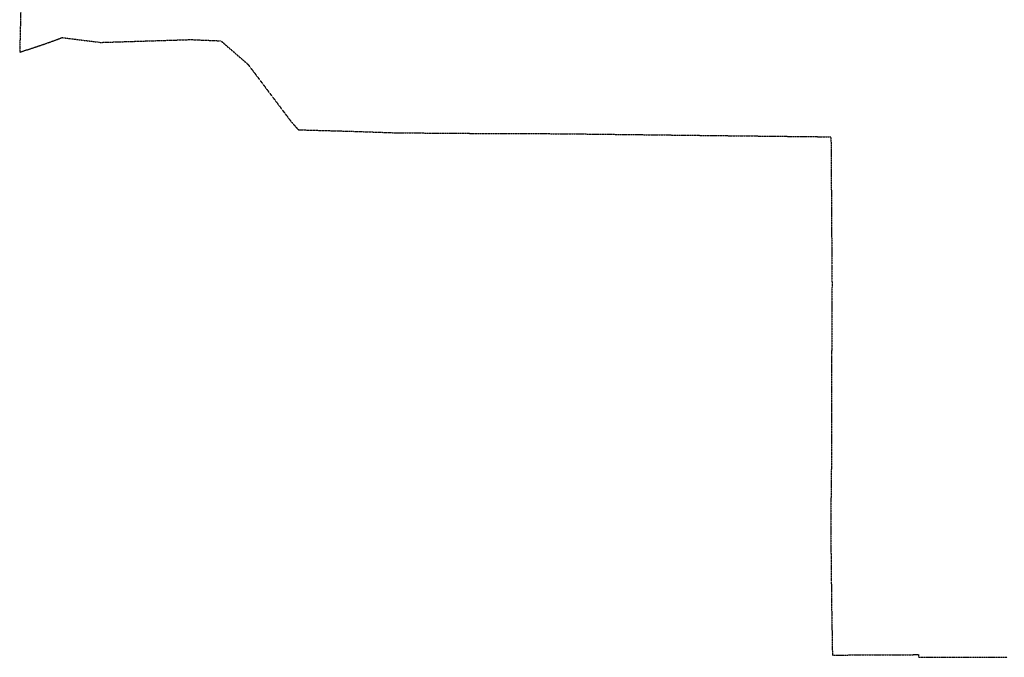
# Model space of a CAD drawing. Extents: x 2234729 to 2254000, y 588345 to 614924.
# Tile 1 of 10: x 2238041 to 2247995, y 588362 to 594808. Entities that reach past the tile are written whole.
import ezdxf

# ---------------------------------------------------------------- set-up
doc = ezdxf.new("R2010")
doc.units = 21
doc.header["$MEASUREMENT"] = 0
doc.linetypes.add('OhDOT_USTN3', pattern=[0.22, 0.165, -0.055])
doc.layers.add('DV_X_Township_Line', color=3, linetype='OhDOT_USTN3')

msp = doc.modelspace()

# ---------------------------------------------------------------- linework, layer by layer
at = {"layer": 'DV_X_Township_Line'}
msp.add_lwpolyline([(2238058.4, 595202.3), (2238040.5, 594479.9), (2238164.2, 594519.8), (2238333.7, 594576.9), (2238469.1, 594627), (2238490.5, 594624.3), (2238602.6, 594610.4), (2238717.6, 594596.1), (2238830.1, 594582), (2238859, 594578.4), (2238888, 594579.4), (2238937.5, 594580.9), (2238998.9, 594582.8), (2239046.9, 594584.3), (2239163.1, 594588), (2239265.1, 594591.1), (2239382.9, 594594.8), (2239517, 594599), (2239770.1, 594606.9), (2240013.3, 594596.7), (2240074.5, 594594), (2240348.3, 594356.7), (2240787.1, 593774.2), (2240858.7, 593695), (2241397.6, 593679.8), (2241846, 593664.5), (2242757.3, 593657.8), (2243516.3, 593655.3), (2245332.8, 593633.9), (2245411.9, 593633.1), (2246242.2, 593623.8), (2246251.2, 592333.4), (2246251.6, 592279.5), (2246252.6, 592166.7), (2246252.9, 592140.8), (2246252, 591979.3), (2246251.5, 591873.2), (2246251.1, 591808.3), (2246250.7, 591732.3), (2246250.3, 591647.3), (2246249.9, 591571.3), (2246249.5, 591495.3), (2246249.1, 591419.3), (2246248.6, 591334.3), (2246247.1, 591019), (2246246.8, 590815.5), (2246246.5, 590629.7), (2246246.3, 590479.3), (2246246.2, 590449.3), (2246246.2, 590419.2), (2246246, 590268.8), (2246242.2, 589941.4), (2246239.9, 589676), (2246242.9, 589379.2), (2246245.2, 589256.8), (2246245.8, 589130.5), (2246246.5, 589014.4), (2246252, 588656.8), (2246253.1, 588624.8), (2246254.4, 588562), (2246255.4, 588462.6), (2246257, 588384.7), (2246273.6, 588384.5), (2247110.2, 588388.8), (2247126.9, 588388.7), (2247127.9, 588364.9), (2247354.8, 588364.2), (2247479.7, 588363.7), (2247576.8, 588363.4), (2247676.9, 588363.1), (2247774.5, 588362.8), (2247872.7, 588362.4), (2248023.2, 588361.9)], dxfattribs=at)

doc.saveas('drawing.dxf')
